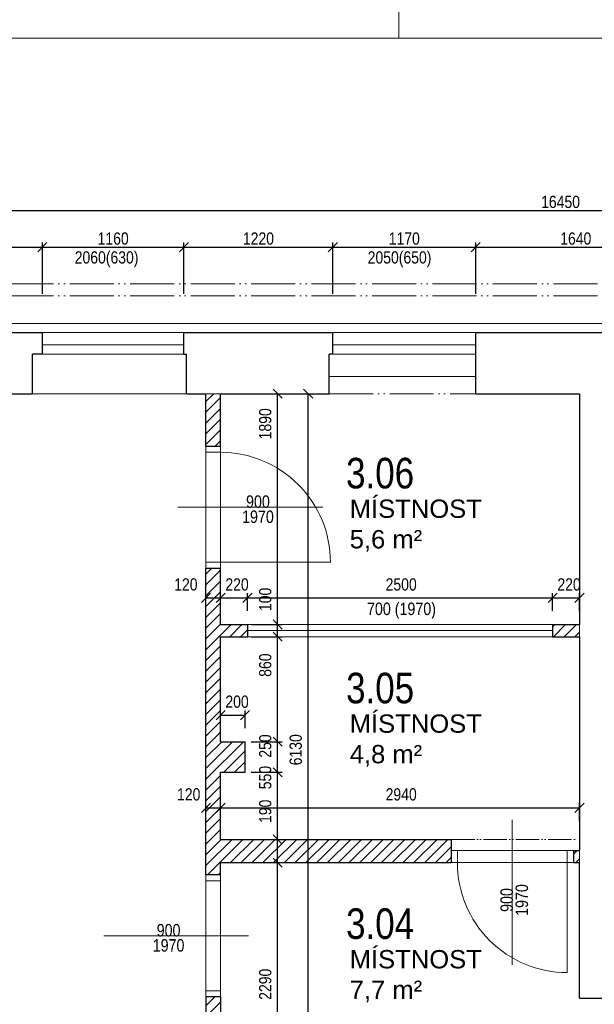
# Model space of a CAD drawing. Header units: millimetres. Extents: x -300958 to -108039, y 30118 to 292543.
# Tile 85 of 256: x -260838 to -256131, y 149320 to 157382. Entities that reach past the tile are written whole.
import ezdxf
from ezdxf.enums import TextEntityAlignment as Align

# ---------------------------------------------------------------- set-up
doc = ezdxf.new("R2010")
doc.units = ezdxf.units.MM
doc.header["$MEASUREMENT"] = 0
doc.linetypes.add('ACAD_ISO05W100', pattern=[33, 24, -3, 0, -3, 0, -3])
doc.layers.get('0').update_dxf_attribs({"lineweight": 13})
doc.layers.get('Defpoints').update_dxf_attribs({"color": 3, "lineweight": 13})
for name, color, linetype, lineweight in [('BOURÁNÍ', 40, 'Continuous', 13), ('dims', 7, 'Continuous', 9), ('dvere', 7, 'Continuous', 9), ('popis', 7, 'Continuous', 9), ('RAMECEK', 7, 'Continuous', 0), ('tenka', 7, 'Continuous', 13), ('texts', 3, 'Continuous', 30), ('walls', 7, 'Continuous', 13)]:
    doc.layers.add(name, color=color, linetype=linetype, lineweight=lineweight)
doc.styles.add('GENERATED_STYLE_8', font='arial.ttf')
doc.styles.get("Standard").update_dxf_attribs({"font": 'txt.shx'})
doc.styles.add('STYLE-0', font='ARIALN.TTF')
doc.dimstyles.new('arch', dxfattribs={"dimscale": 50, "dimtxt": 2.5, "dimasz": 2.5, "dimexe": 1.25, "dimexo": 0.9, "dimtad": 1, "dimdec": 0, "dimtxsty": 'STYLE-0', "dimblk": 'ARCHTICK', "dimcen": 2.5, "dimadec": 0, "dimazin": 0, "dimtfac": 1, "dimtdec": 0, "dimtmove": 2, "dimatfit": 3, "dimldrblk": 'ARCHTICK', "dimfxl": 0, "dimarcsym": 0})

# ---------------------------------------------------------------- blocks, each defined once
blk = doc.blocks.new('*U49')
at = {"layer": 'RAMECEK', "linetype": 'Continuous', "lineweight": 0}
blk.add_line((-5250, -11137.5), (-5250, -10837.5), dxfattribs=at)
at = {"layer": 'RAMECEK', "linetype": 'Continuous', "lineweight": 0, "flags": 128}
blk.add_lwpolyline([(-15750, -11137.5), (15750, -11137.5), (15750, 11137.5), (-15750, 11137.5)], close=True, dxfattribs=at)
blk = doc.blocks.new('_ArchTick')
at = {"color": 0, "linetype": 'ByBlock', "flags": 128}
blk.add_lwpolyline([(-0.5, -0.5), (0.5, 0.5)], dxfattribs=at)
blk = doc.blocks.new('*D391')
at = {"layer": 'Defpoints', "color": 0, "linetype": 'Continuous'}
for p in [(-258992.6, 151688), (-259192.6, 151507.5), (-258992.6, 151507.5)]:
    blk.add_point(p, dxfattribs=at)
at = {"layer": 'dims', "color": 0, "linetype": 'Continuous', "lineweight": -2}
for p, q in [((-259192.6, 151582.5), (-259192.6, 151725.5)), ((-259192.6, 151688), (-258992.6, 151688)), ((-258992.6, 151582.5), (-258992.6, 151725.5))]:
    blk.add_line(p, q, dxfattribs=at)
at = {"layer": 'dims', "color": 0, "linetype": 'Continuous', "lineweight": -2, "xscale": 75, "yscale": 75, "zscale": 75, "rotation": 180}
blk.add_blockref('_ArchTick', (-259192.6, 151688), dxfattribs=at)
at = {"layer": 'dims', "color": 0, "linetype": 'Continuous', "lineweight": -2, "xscale": 75, "yscale": 75, "zscale": 75}
blk.add_blockref('_ArchTick', (-258992.6, 151688), dxfattribs=at)
at = {"layer": 'dims', "color": 0, "linetype": 'Continuous', "insert": (-259057.9, 151797.4), "char_height": 100, "attachment_point": 5, "style": 'STYLE-0'}
blk.add_mtext('200', dxfattribs=at)
blk = doc.blocks.new('*D392')
at = {"layer": 'Defpoints', "color": 0, "linetype": 'Continuous'}
for p in [(-258972.6, 152648), (-259192.6, 152467.5), (-258972.6, 152467.5)]:
    blk.add_point(p, dxfattribs=at)
at = {"layer": 'dims', "color": 0, "linetype": 'Continuous', "lineweight": -2}
for p, q in [((-259192.6, 152542.5), (-259192.6, 152685.5)), ((-259192.6, 152648), (-258972.6, 152648)), ((-258972.6, 152542.5), (-258972.6, 152685.5))]:
    blk.add_line(p, q, dxfattribs=at)
at = {"layer": 'dims', "color": 0, "linetype": 'Continuous', "lineweight": -2, "xscale": 75, "yscale": 75, "zscale": 75, "rotation": 180}
blk.add_blockref('_ArchTick', (-259192.6, 152648), dxfattribs=at)
at = {"layer": 'dims', "color": 0, "linetype": 'Continuous', "lineweight": -2, "xscale": 75, "yscale": 75, "zscale": 75}
blk.add_blockref('_ArchTick', (-258972.6, 152648), dxfattribs=at)
at = {"layer": 'dims', "color": 0, "linetype": 'Continuous', "insert": (-259057.9, 152757.4), "char_height": 100, "attachment_point": 5, "style": 'STYLE-0'}
blk.add_mtext('220', dxfattribs=at)
blk = doc.blocks.new('*D393')
at = {"layer": 'Defpoints', "color": 0, "linetype": 'Continuous'}
for p in [(-256472.6, 152648), (-258972.6, 152467.5), (-256472.6, 152467.5)]:
    blk.add_point(p, dxfattribs=at)
at = {"layer": 'dims', "color": 0, "linetype": 'Continuous', "lineweight": -2}
for p, q in [((-258972.6, 152542.5), (-258972.6, 152685.5)), ((-258972.6, 152648), (-256472.6, 152648)), ((-256472.6, 152542.5), (-256472.6, 152685.5))]:
    blk.add_line(p, q, dxfattribs=at)
at = {"layer": 'dims', "color": 0, "linetype": 'Continuous', "lineweight": -2, "xscale": 75, "yscale": 75, "zscale": 75, "rotation": 180}
blk.add_blockref('_ArchTick', (-258972.6, 152648), dxfattribs=at)
at = {"layer": 'dims', "color": 0, "linetype": 'Continuous', "lineweight": -2, "xscale": 75, "yscale": 75, "zscale": 75}
blk.add_blockref('_ArchTick', (-256472.6, 152648), dxfattribs=at)
at = {"layer": 'dims', "color": 0, "linetype": 'Continuous', "insert": (-257713.2, 152757.4), "char_height": 100, "attachment_point": 5, "style": 'STYLE-0'}
blk.add_mtext('2500', dxfattribs=at)
blk = doc.blocks.new('*D394')
at = {"layer": 'Defpoints', "color": 0, "linetype": 'Continuous'}
for p in [(-256252.6, 152648), (-256472.6, 152467.5), (-256252.6, 152467.5)]:
    blk.add_point(p, dxfattribs=at)
at = {"layer": 'dims', "color": 0, "linetype": 'Continuous', "lineweight": -2}
for p, q in [((-256472.6, 152542.5), (-256472.6, 152685.5)), ((-256472.6, 152648), (-256252.6, 152648)), ((-256252.6, 152542.5), (-256252.6, 152685.5))]:
    blk.add_line(p, q, dxfattribs=at)
at = {"layer": 'dims', "color": 0, "linetype": 'Continuous', "lineweight": -2, "xscale": 75, "yscale": 75, "zscale": 75, "rotation": 180}
blk.add_blockref('_ArchTick', (-256472.6, 152648), dxfattribs=at)
at = {"layer": 'dims', "color": 0, "linetype": 'Continuous', "lineweight": -2, "xscale": 75, "yscale": 75, "zscale": 75}
blk.add_blockref('_ArchTick', (-256252.6, 152648), dxfattribs=at)
at = {"layer": 'dims', "color": 0, "linetype": 'Continuous', "insert": (-256337.9, 152757.4), "char_height": 100, "attachment_point": 5, "style": 'STYLE-0'}
blk.add_mtext('220', dxfattribs=at)
blk = doc.blocks.new('*D398')
at = {"layer": 'Defpoints', "color": 0, "linetype": 'Continuous'}
for p in [(-259017.4, 150480), (-258725.5, 150480), (-258725.5, 148190)]:
    blk.add_point(p, dxfattribs=at)
at = {"layer": 'dims', "color": 0, "linetype": 'Continuous', "lineweight": -2}
for p, q in [((-258942.4, 150480), (-258688, 150480)), ((-258725.5, 148190), (-258725.5, 150480)), ((-258800.5, 148190), (-258763, 148190))]:
    blk.add_line(p, q, dxfattribs=at)
at = {"layer": 'dims', "color": 0, "linetype": 'Continuous', "lineweight": -2, "xscale": 75, "yscale": 75, "zscale": 75}
for p, rotation in [((-258725.5, 150480), 90), ((-258725.5, 148190), 270)]:
    blk.add_blockref('_ArchTick', p, dxfattribs=dict(at, rotation=rotation))
at = {"layer": 'dims', "color": 0, "linetype": 'Continuous', "insert": (-258826.5, 149484.2), "char_height": 100, "attachment_point": 5, "rotation": 90, "style": 'STYLE-0'}
blk.add_mtext('2290', dxfattribs=at)
blk = doc.blocks.new('*D399')
at = {"layer": 'Defpoints', "color": 0, "linetype": 'Continuous'}
for p in [(-259017.4, 151220), (-258725.5, 151220), (-258725.5, 150670)]:
    blk.add_point(p, dxfattribs=at)
at = {"layer": 'dims', "color": 0, "linetype": 'Continuous', "lineweight": -2}
for p, q in [((-258942.4, 151220), (-258688, 151220)), ((-258725.5, 150670), (-258725.5, 151220)), ((-258800.5, 150670), (-258763, 150670))]:
    blk.add_line(p, q, dxfattribs=at)
at = {"layer": 'dims', "color": 0, "linetype": 'Continuous', "lineweight": -2, "xscale": 75, "yscale": 75, "zscale": 75}
for p, rotation in [((-258725.5, 151220), 90), ((-258725.5, 150670), 270)]:
    blk.add_blockref('_ArchTick', p, dxfattribs=dict(at, rotation=rotation))
at = {"layer": 'dims', "color": 0, "linetype": 'Continuous', "insert": (-258826.5, 151176.6), "char_height": 100, "attachment_point": 5, "rotation": 90, "style": 'STYLE-0'}
blk.add_mtext('550', dxfattribs=at)
blk = doc.blocks.new('*D400')
at = {"layer": 'Defpoints', "color": 0, "linetype": 'Continuous'}
for p in [(-259017.4, 150670), (-258725.5, 150670), (-258725.5, 150480)]:
    blk.add_point(p, dxfattribs=at)
at = {"layer": 'dims', "color": 0, "linetype": 'Continuous', "lineweight": -2}
for p, q in [((-258942.4, 150670), (-258688, 150670)), ((-258725.5, 150480), (-258725.5, 150670)), ((-258800.5, 150480), (-258763, 150480))]:
    blk.add_line(p, q, dxfattribs=at)
at = {"layer": 'dims', "color": 0, "linetype": 'Continuous', "lineweight": -2, "xscale": 75, "yscale": 75, "zscale": 75}
for p, rotation in [((-258725.5, 150670), 90), ((-258725.5, 150480), 270)]:
    blk.add_blockref('_ArchTick', p, dxfattribs=dict(at, rotation=rotation))
at = {"layer": 'dims', "color": 0, "linetype": 'Continuous', "insert": (-258826.5, 150900.5), "char_height": 100, "attachment_point": 5, "rotation": 90, "style": 'STYLE-0'}
blk.add_mtext('190', dxfattribs=at)
blk = doc.blocks.new('*D401')
at = {"layer": 'Defpoints', "color": 0, "linetype": 'Continuous'}
for p in [(-259017.4, 151470), (-258725.5, 151470), (-258725.5, 151220)]:
    blk.add_point(p, dxfattribs=at)
at = {"layer": 'dims', "color": 0, "linetype": 'Continuous', "lineweight": -2}
for p, q in [((-258942.4, 151470), (-258688, 151470)), ((-258725.5, 151220), (-258725.5, 151470)), ((-258800.5, 151220), (-258763, 151220))]:
    blk.add_line(p, q, dxfattribs=at)
at = {"layer": 'dims', "color": 0, "linetype": 'Continuous', "lineweight": -2, "xscale": 75, "yscale": 75, "zscale": 75}
for p, rotation in [((-258725.5, 151470), 90), ((-258725.5, 151220), 270)]:
    blk.add_blockref('_ArchTick', p, dxfattribs=dict(at, rotation=rotation))
at = {"layer": 'dims', "color": 0, "linetype": 'Continuous', "insert": (-258826.5, 151434.8), "char_height": 100, "attachment_point": 5, "rotation": 90, "style": 'STYLE-0'}
blk.add_mtext('250', dxfattribs=at)
blk = doc.blocks.new('*D402')
at = {"layer": 'Defpoints', "color": 0, "linetype": 'Continuous'}
for p in [(-259017.4, 152330), (-258725.5, 152330), (-258725.5, 151470)]:
    blk.add_point(p, dxfattribs=at)
at = {"layer": 'dims', "color": 0, "linetype": 'Continuous', "lineweight": -2}
for p, q in [((-258942.4, 152330), (-258688, 152330)), ((-258725.5, 151470), (-258725.5, 152330)), ((-258800.5, 151470), (-258763, 151470))]:
    blk.add_line(p, q, dxfattribs=at)
at = {"layer": 'dims', "color": 0, "linetype": 'Continuous', "lineweight": -2, "xscale": 75, "yscale": 75, "zscale": 75}
for p, rotation in [((-258725.5, 152330), 90), ((-258725.5, 151470), 270)]:
    blk.add_blockref('_ArchTick', p, dxfattribs=dict(at, rotation=rotation))
at = {"layer": 'dims', "color": 0, "linetype": 'Continuous', "insert": (-258826.5, 152097.3), "char_height": 100, "attachment_point": 5, "rotation": 90, "style": 'STYLE-0'}
blk.add_mtext('860', dxfattribs=at)
blk = doc.blocks.new('*D403')
at = {"layer": 'Defpoints', "color": 0, "linetype": 'Continuous'}
for p in [(-259017.4, 152430), (-258725.5, 152430), (-258725.5, 152330)]:
    blk.add_point(p, dxfattribs=at)
at = {"layer": 'dims', "color": 0, "linetype": 'Continuous', "lineweight": -2}
for p, q in [((-258942.4, 152430), (-258688, 152430)), ((-258725.5, 152330), (-258725.5, 152430)), ((-258800.5, 152330), (-258763, 152330))]:
    blk.add_line(p, q, dxfattribs=at)
at = {"layer": 'dims', "color": 0, "linetype": 'Continuous', "lineweight": -2, "xscale": 75, "yscale": 75, "zscale": 75}
for p, rotation in [((-258725.5, 152430), 90), ((-258725.5, 152330), 270)]:
    blk.add_blockref('_ArchTick', p, dxfattribs=dict(at, rotation=rotation))
at = {"layer": 'dims', "color": 0, "linetype": 'Continuous', "insert": (-258826.5, 152635.6), "char_height": 100, "attachment_point": 5, "rotation": 90, "style": 'STYLE-0'}
blk.add_mtext('100', dxfattribs=at)
blk = doc.blocks.new('*D404')
at = {"layer": 'Defpoints', "color": 0, "linetype": 'Continuous'}
for p in [(-259017.4, 154320), (-258725.5, 154320), (-258725.5, 152430)]:
    blk.add_point(p, dxfattribs=at)
at = {"layer": 'dims', "color": 0, "linetype": 'Continuous', "lineweight": -2}
for p, q in [((-258942.4, 154320), (-258688, 154320)), ((-258725.5, 152430), (-258725.5, 154320)), ((-258800.5, 152430), (-258763, 152430))]:
    blk.add_line(p, q, dxfattribs=at)
at = {"layer": 'dims', "color": 0, "linetype": 'Continuous', "lineweight": -2, "xscale": 75, "yscale": 75, "zscale": 75}
for p, rotation in [((-258725.5, 154320), 90), ((-258725.5, 152430), 270)]:
    blk.add_blockref('_ArchTick', p, dxfattribs=dict(at, rotation=rotation))
at = {"layer": 'dims', "color": 0, "linetype": 'Continuous', "insert": (-258826.5, 154073.3), "char_height": 100, "attachment_point": 5, "rotation": 90, "style": 'STYLE-0'}
blk.add_mtext('1890', dxfattribs=at)
blk = doc.blocks.new('*D407')
at = {"layer": 'Defpoints', "color": 0, "linetype": 'Continuous'}
for p in [(-256252.6, 150928.9), (-259192.6, 150748.4), (-256252.6, 150748.4)]:
    blk.add_point(p, dxfattribs=at)
at = {"layer": 'dims', "color": 0, "linetype": 'Continuous', "lineweight": -2}
for p, q in [((-259192.6, 150823.4), (-259192.6, 150966.4)), ((-256252.6, 150823.4), (-256252.6, 150966.4)), ((-259192.6, 150928.9), (-256252.6, 150928.9))]:
    blk.add_line(p, q, dxfattribs=at)
at = {"layer": 'dims', "color": 0, "linetype": 'Continuous', "lineweight": -2, "xscale": 75, "yscale": 75, "zscale": 75, "rotation": 180}
blk.add_blockref('_ArchTick', (-259192.6, 150928.9), dxfattribs=at)
at = {"layer": 'dims', "color": 0, "linetype": 'Continuous', "lineweight": -2, "xscale": 75, "yscale": 75, "zscale": 75}
blk.add_blockref('_ArchTick', (-256252.6, 150928.9), dxfattribs=at)
at = {"layer": 'dims', "color": 0, "linetype": 'Continuous', "insert": (-257713.2, 151038.3), "char_height": 100, "attachment_point": 5, "style": 'STYLE-0'}
blk.add_mtext('2940', dxfattribs=at)
blk = doc.blocks.new('*D408')
at = {"layer": 'Defpoints', "color": 0, "linetype": 'Continuous'}
for p in [(-259192.6, 150928.9), (-259312.6, 150748.4), (-259192.6, 150748.4)]:
    blk.add_point(p, dxfattribs=at)
at = {"layer": 'dims', "color": 0, "linetype": 'Continuous', "lineweight": -2}
for p, q in [((-259312.6, 150823.4), (-259312.6, 150966.4)), ((-259192.6, 150823.4), (-259192.6, 150966.4)), ((-259312.6, 150928.9), (-259192.6, 150928.9))]:
    blk.add_line(p, q, dxfattribs=at)
at = {"layer": 'dims', "color": 0, "linetype": 'Continuous', "lineweight": -2, "xscale": 75, "yscale": 75, "zscale": 75, "rotation": 180}
blk.add_blockref('_ArchTick', (-259312.6, 150928.9), dxfattribs=at)
at = {"layer": 'dims', "color": 0, "linetype": 'Continuous', "lineweight": -2, "xscale": 75, "yscale": 75, "zscale": 75}
blk.add_blockref('_ArchTick', (-259192.6, 150928.9), dxfattribs=at)
at = {"layer": 'dims', "color": 0, "linetype": 'Continuous', "insert": (-259453.8, 151038.3), "char_height": 100, "attachment_point": 5, "style": 'STYLE-0'}
blk.add_mtext('120', dxfattribs=at)
blk = doc.blocks.new('*D443')
at = {"layer": 'Defpoints', "color": 0, "linetype": 'Continuous'}
for p in [(-259192.6, 152648), (-259312.6, 152467.5), (-259192.6, 152467.5)]:
    blk.add_point(p, dxfattribs=at)
at = {"layer": 'dims', "color": 0, "linetype": 'Continuous', "lineweight": -2}
for p, q in [((-259312.6, 152542.5), (-259312.6, 152685.5)), ((-259312.6, 152648), (-259192.6, 152648)), ((-259192.6, 152542.5), (-259192.6, 152685.5))]:
    blk.add_line(p, q, dxfattribs=at)
at = {"layer": 'dims', "color": 0, "linetype": 'Continuous', "lineweight": -2, "xscale": 75, "yscale": 75, "zscale": 75, "rotation": 180}
blk.add_blockref('_ArchTick', (-259312.6, 152648), dxfattribs=at)
at = {"layer": 'dims', "color": 0, "linetype": 'Continuous', "lineweight": -2, "xscale": 75, "yscale": 75, "zscale": 75}
blk.add_blockref('_ArchTick', (-259192.6, 152648), dxfattribs=at)
at = {"layer": 'dims', "color": 0, "linetype": 'Continuous', "insert": (-259477, 152757.4), "char_height": 100, "attachment_point": 5, "style": 'STYLE-0'}
blk.add_mtext('120', dxfattribs=at)
blk = doc.blocks.new('*D444')
at = {"layer": 'Defpoints', "color": 0, "linetype": 'Continuous'}
for p in [(-258767.4, 154320), (-258475.5, 154320), (-258475.5, 148190)]:
    blk.add_point(p, dxfattribs=at)
at = {"layer": 'dims', "color": 0, "linetype": 'Continuous', "lineweight": -2}
for p, q in [((-258692.4, 154320), (-258438, 154320)), ((-258475.5, 148190), (-258475.5, 154320)), ((-258400.5, 148190), (-258438, 148190))]:
    blk.add_line(p, q, dxfattribs=at)
at = {"layer": 'dims', "color": 0, "linetype": 'Continuous', "lineweight": -2, "xscale": 75, "yscale": 75, "zscale": 75}
for p, rotation in [((-258475.5, 154320), 90), ((-258475.5, 148190), 270)]:
    blk.add_blockref('_ArchTick', p, dxfattribs=dict(at, rotation=rotation))
at = {"layer": 'dims', "color": 0, "linetype": 'Continuous', "insert": (-258576.5, 151404.2), "char_height": 100, "attachment_point": 5, "rotation": 90, "style": 'STYLE-0'}
blk.add_mtext('6130', dxfattribs=at)
blk = doc.blocks.new('*D699')
at = {"layer": 'Defpoints', "color": 0, "linetype": 'Continuous'}
for p in [(-260652.6, 155520), (-264632.6, 155061.4), (-260652.6, 155061.4)]:
    blk.add_point(p, dxfattribs=at)
at = {"layer": 'dims', "color": 0, "linetype": 'Continuous', "lineweight": -2}
for p, q in [((-264632.6, 155136.4), (-264632.6, 155557.5)), ((-260652.6, 155136.4), (-260652.6, 155557.5)), ((-264632.6, 155520), (-260652.6, 155520))]:
    blk.add_line(p, q, dxfattribs=at)
at = {"layer": 'dims', "color": 0, "linetype": 'Continuous', "lineweight": -2, "xscale": 75, "yscale": 75, "zscale": 75, "rotation": 180}
blk.add_blockref('_ArchTick', (-264632.6, 155520), dxfattribs=at)
at = {"layer": 'dims', "color": 0, "linetype": 'Continuous', "lineweight": -2, "xscale": 75, "yscale": 75, "zscale": 75}
blk.add_blockref('_ArchTick', (-260652.6, 155520), dxfattribs=at)
at = {"layer": 'dims', "color": 0, "linetype": 'Continuous', "insert": (-262642.6, 155589.8), "char_height": 100, "attachment_point": 5, "style": 'STYLE-0'}
blk.add_mtext('3980', dxfattribs=at)
blk = doc.blocks.new('*D700')
at = {"layer": 'Defpoints', "color": 0, "linetype": 'Continuous'}
for p in [(-259492.6, 155520), (-260652.6, 155061.4), (-259492.6, 155061.4)]:
    blk.add_point(p, dxfattribs=at)
at = {"layer": 'dims', "color": 0, "linetype": 'Continuous', "lineweight": -2}
for p, q in [((-260652.6, 155136.4), (-260652.6, 155557.5)), ((-259492.6, 155136.4), (-259492.6, 155557.5)), ((-260652.6, 155520), (-259492.6, 155520))]:
    blk.add_line(p, q, dxfattribs=at)
at = {"layer": 'dims', "color": 0, "linetype": 'Continuous', "lineweight": -2, "xscale": 75, "yscale": 75, "zscale": 75, "rotation": 180}
blk.add_blockref('_ArchTick', (-260652.6, 155520), dxfattribs=at)
at = {"layer": 'dims', "color": 0, "linetype": 'Continuous', "lineweight": -2, "xscale": 75, "yscale": 75, "zscale": 75}
blk.add_blockref('_ArchTick', (-259492.6, 155520), dxfattribs=at)
at = {"layer": 'dims', "color": 0, "linetype": 'Continuous', "insert": (-260072.6, 155589.8), "char_height": 100, "attachment_point": 5, "style": 'STYLE-0'}
blk.add_mtext('1160', dxfattribs=at)
blk = doc.blocks.new('*D701')
at = {"layer": 'Defpoints', "color": 0, "linetype": 'Continuous'}
for p in [(-258272.6, 155520), (-259492.6, 155061.4), (-258272.6, 155061.4)]:
    blk.add_point(p, dxfattribs=at)
at = {"layer": 'dims', "color": 0, "linetype": 'Continuous', "lineweight": -2}
for p, q in [((-259492.6, 155136.4), (-259492.6, 155557.5)), ((-258272.6, 155136.4), (-258272.6, 155557.5)), ((-259492.6, 155520), (-258272.6, 155520))]:
    blk.add_line(p, q, dxfattribs=at)
at = {"layer": 'dims', "color": 0, "linetype": 'Continuous', "lineweight": -2, "xscale": 75, "yscale": 75, "zscale": 75, "rotation": 180}
blk.add_blockref('_ArchTick', (-259492.6, 155520), dxfattribs=at)
at = {"layer": 'dims', "color": 0, "linetype": 'Continuous', "lineweight": -2, "xscale": 75, "yscale": 75, "zscale": 75}
blk.add_blockref('_ArchTick', (-258272.6, 155520), dxfattribs=at)
at = {"layer": 'dims', "color": 0, "linetype": 'Continuous', "insert": (-258882.6, 155589.8), "char_height": 100, "attachment_point": 5, "style": 'STYLE-0'}
blk.add_mtext('1220', dxfattribs=at)
blk = doc.blocks.new('*D702')
at = {"layer": 'Defpoints', "color": 0, "linetype": 'Continuous'}
for p in [(-257102.6, 155520), (-258272.6, 155061.4), (-257102.6, 155061.4)]:
    blk.add_point(p, dxfattribs=at)
at = {"layer": 'dims', "color": 0, "linetype": 'Continuous', "lineweight": -2}
for p, q in [((-258272.6, 155136.4), (-258272.6, 155557.5)), ((-257102.6, 155136.4), (-257102.6, 155557.5)), ((-258272.6, 155520), (-257102.6, 155520))]:
    blk.add_line(p, q, dxfattribs=at)
at = {"layer": 'dims', "color": 0, "linetype": 'Continuous', "lineweight": -2, "xscale": 75, "yscale": 75, "zscale": 75, "rotation": 180}
blk.add_blockref('_ArchTick', (-258272.6, 155520), dxfattribs=at)
at = {"layer": 'dims', "color": 0, "linetype": 'Continuous', "lineweight": -2, "xscale": 75, "yscale": 75, "zscale": 75}
blk.add_blockref('_ArchTick', (-257102.6, 155520), dxfattribs=at)
at = {"layer": 'dims', "color": 0, "linetype": 'Continuous', "insert": (-257687.6, 155589.8), "char_height": 100, "attachment_point": 5, "style": 'STYLE-0'}
blk.add_mtext('1170', dxfattribs=at)
blk = doc.blocks.new('*D703')
at = {"layer": 'Defpoints', "color": 0, "linetype": 'Continuous'}
for p in [(-248182.6, 155820), (-264632.6, 155061.4), (-248182.6, 155061.4)]:
    blk.add_point(p, dxfattribs=at)
at = {"layer": 'dims', "color": 0, "linetype": 'Continuous', "lineweight": -2}
for p, q in [((-264632.6, 155136.4), (-264632.6, 155857.5)), ((-248182.6, 155136.4), (-248182.6, 155857.5)), ((-264632.6, 155820), (-248182.6, 155820))]:
    blk.add_line(p, q, dxfattribs=at)
at = {"layer": 'dims', "color": 0, "linetype": 'Continuous', "lineweight": -2, "xscale": 75, "yscale": 75, "zscale": 75, "rotation": 180}
blk.add_blockref('_ArchTick', (-264632.6, 155820), dxfattribs=at)
at = {"layer": 'dims', "color": 0, "linetype": 'Continuous', "lineweight": -2, "xscale": 75, "yscale": 75, "zscale": 75}
blk.add_blockref('_ArchTick', (-248182.6, 155820), dxfattribs=at)
at = {"layer": 'dims', "color": 0, "linetype": 'Continuous', "insert": (-256407.6, 155889.8), "char_height": 100, "attachment_point": 5, "style": 'STYLE-0'}
blk.add_mtext('16450', dxfattribs=at)
blk = doc.blocks.new('*D704')
at = {"layer": 'Defpoints', "color": 0, "linetype": 'Continuous'}
for p in [(-255462.6, 155520), (-257102.6, 155061.4), (-255462.6, 155061.4)]:
    blk.add_point(p, dxfattribs=at)
at = {"layer": 'dims', "color": 0, "linetype": 'Continuous', "lineweight": -2}
for p, q in [((-257102.6, 155136.4), (-257102.6, 155557.5)), ((-255462.6, 155136.4), (-255462.6, 155557.5)), ((-257102.6, 155520), (-255462.6, 155520))]:
    blk.add_line(p, q, dxfattribs=at)
at = {"layer": 'dims', "color": 0, "linetype": 'Continuous', "lineweight": -2, "xscale": 75, "yscale": 75, "zscale": 75, "rotation": 180}
blk.add_blockref('_ArchTick', (-257102.6, 155520), dxfattribs=at)
at = {"layer": 'dims', "color": 0, "linetype": 'Continuous', "lineweight": -2, "xscale": 75, "yscale": 75, "zscale": 75}
blk.add_blockref('_ArchTick', (-255462.6, 155520), dxfattribs=at)
at = {"layer": 'dims', "color": 0, "linetype": 'Continuous', "insert": (-256282.6, 155589.8), "char_height": 100, "attachment_point": 5, "style": 'STYLE-0'}
blk.add_mtext('1640', dxfattribs=at)

msp = doc.modelspace()

# ---------------------------------------------------------------- hatches: boundary and pattern name
at = {"layer": 'BOURÁNÍ', "linetype": 'Continuous'}
h = msp.add_hatch(dxfattribs=at)
h.set_pattern_fill('ANSI31', color=256, scale=500, style=0)
h.paths.add_polyline_path([(-259192.6, 154320), (-259312.6, 154320), (-259312.6, 153890), (-259192.6, 153890)])
h.paths.add_polyline_path([(-259192.6, 152890), (-259312.6, 152890), (-259312.6, 150380), (-259192.6, 150380), (-259192.6, 150480), (-257302.6, 150480), (-257302.6, 150670), (-259192.6, 150670), (-259192.6, 151220), (-258992.6, 151220), (-258992.6, 151470), (-259192.6, 151470), (-259192.6, 152330), (-258972.6, 152330), (-258972.6, 152430), (-259192.6, 152430)])
h.paths.add_polyline_path([(-256302.6, 150480), (-256252.6, 150480), (-256252.6, 150580), (-256302.6, 150580)])
h = msp.add_hatch(dxfattribs=at)
h.set_pattern_fill('ANSI31', color=256, scale=500, style=0)
h.paths.add_polyline_path([(-256472.6, 152430), (-256472.6, 152330), (-256252.6, 152330), (-256252.6, 152430)])
h = msp.add_hatch(dxfattribs=at)
h.set_pattern_fill('ANSI31', color=256, scale=500, style=0)
h.paths.add_polyline_path([(-259192.6, 149380), (-259312.6, 149380), (-259312.6, 148190), (-259192.6, 148190)])

# ---------------------------------------------------------------- linework, layer by layer
for p, q in [((-260652.6, 154720), (-259492.6, 154720)), ((-258272.6, 154720), (-257102.6, 154720)), ((-260652.6, 154645), (-259492.6, 154645)), ((-258272.6, 154645), (-257102.6, 154645)), ((-259312.6, 152890), (-259312.6, 153890)), ((-259192.6, 153840), (-259312.6, 153840)), ((-259192.6, 152890), (-259192.6, 153890)), ((-259192.6, 152940), (-259312.6, 152940)), ((-258972.6, 152430), (-256472.6, 152430)), ((-258972.6, 152380), (-256472.6, 152380)), ((-258972.6, 152330), (-256472.6, 152330)), ((-257302.6, 150580), (-256302.6, 150580)), ((-257252.6, 150580), (-257252.6, 150480)), ((-256352.6, 150580), (-256352.6, 150480)), ((-257302.6, 150480), (-256302.6, 150480)), ((-259312.6, 149380), (-259312.6, 150380)), ((-259192.6, 149380), (-259192.6, 150380)), ((-259192.6, 150330), (-259312.6, 150330)), ((-259192.6, 149430), (-259312.6, 149430))]:
    msp.add_line(p, q, dxfattribs=at)
at = {"layer": 'BOURÁNÍ', "linetype": 'Continuous', "lineweight": 30}
for p, q in [((-259312.6, 153890), (-259312.6, 154320)), ((-259312.6, 153890), (-259312.6, 154320)), ((-259192.6, 153890), (-259192.6, 154320)), ((-259192.6, 153890), (-259192.6, 154320)), ((-259312.6, 153890), (-259192.6, 153890)), ((-259312.6, 152890), (-259192.6, 152890)), ((-259312.6, 150380), (-259312.6, 152890)), ((-259312.6, 150380), (-259312.6, 152890)), ((-259192.6, 152430), (-259192.6, 152890)), ((-259192.6, 152430), (-259192.6, 152890)), ((-259192.6, 152430), (-258972.6, 152430)), ((-258972.6, 152430), (-258972.6, 152330)), ((-256472.6, 152430), (-256472.6, 152330)), ((-256472.6, 152430), (-256252.6, 152430)), ((-259192.6, 151470), (-259192.6, 152330)), ((-259192.6, 152330), (-258972.6, 152330)), ((-259192.6, 151470), (-259192.6, 152330)), ((-256472.6, 152330), (-256252.6, 152330)), ((-259192.6, 151470), (-258992.6, 151470)), ((-259192.6, 151470), (-258992.6, 151470)), ((-258992.6, 151220), (-258992.6, 151470)), ((-258992.6, 151220), (-258992.6, 151470)), ((-259192.6, 150670), (-259192.6, 151220)), ((-259192.6, 151220), (-258992.6, 151220)), ((-259192.6, 151220), (-258992.6, 151220)), ((-259192.6, 150670), (-259192.6, 151220)), ((-259192.6, 150670), (-259192.6, 151220)), ((-259192.6, 150670), (-257302.6, 150670)), ((-259192.6, 150670), (-257302.6, 150670)), ((-259192.6, 150670), (-257302.6, 150670)), ((-257302.6, 150670), (-257302.6, 150480)), ((-256302.6, 150580), (-256252.6, 150580)), ((-256302.6, 150580), (-256302.6, 150480)), ((-259192.6, 150380), (-259192.6, 150480)), ((-259192.6, 150480), (-257302.6, 150480)), ((-259192.6, 150480), (-257302.6, 150480)), ((-259192.6, 150380), (-259192.6, 150480)), ((-259192.6, 150480), (-257302.6, 150480)), ((-259192.6, 150380), (-259192.6, 150480)), ((-256302.6, 150480), (-256252.6, 150480)), ((-259192.6, 150380), (-259312.6, 150380)), ((-259192.6, 149380), (-259312.6, 149380)), ((-259312.6, 149380), (-259312.6, 148190)), ((-259192.6, 149380), (-259192.6, 148190))]:
    msp.add_line(p, q, dxfattribs=at)
at = {"layer": 'BOURÁNÍ', "linetype": 'ACAD_ISO05W100', "ltscale": 8}
msp.add_line((-257302.6, 150670), (-256252.6, 150670), dxfattribs=at)
at = {"layer": 'BOURÁNÍ', "linetype": 'Continuous', "flags": 128}
for points in [[(-259192.6, 152940), (-258292.6, 152940), (-259192.6, 152940), (-258292.6, 152940, 0.414214), (-259192.6, 153840)], [(-256352.6, 150480), (-256352.6, 149580), (-256352.6, 150480), (-256352.6, 149580, -0.414214), (-257252.6, 150480)]]:
    msp.add_lwpolyline(points, format="xyb", dxfattribs=at)
at = {"layer": 'dvere', "linetype": 'Continuous'}
for p, q in [((-259542.6, 153390), (-258355.3, 153390)), ((-256802.6, 150830), (-256802.6, 149642.7)), ((-258962.6, 149880), (-260149.9, 149880))]:
    msp.add_line(p, q, dxfattribs=at)
at = {"layer": 'tenka', "linetype": 'Continuous'}
for p, q in [((-260652.6, 154820), (-259492.6, 154820)), ((-258272.6, 154820), (-257102.6, 154820)), ((-258302.6, 154460), (-257102.6, 154460)), ((-260732.6, 154320), (-259472.6, 154320)), ((-259312.6, 154320), (-259192.6, 154320)), ((-256252.6, 152430), (-256252.6, 152330)), ((-256252.6, 150480), (-256252.6, 150580))]:
    msp.add_line(p, q, dxfattribs=at)
at = {"layer": 'tenka', "linetype": 'ACAD_ISO05W100', "ltscale": 15}
msp.add_line((-258302.6, 154320), (-257102.6, 154320), dxfattribs=at)
at = {"layer": 'tenka', "linetype": 'ACAD_ISO05W100', "ltscale": 15, "flags": 128}
for points in [[(-248182.6, 155220), (-265032.6, 155220), (-265032.6, 136970), (-256982.6, 136970), (-256982.6, 138140), (-248282.6, 138140)], [(-248182.6, 155120), (-264932.6, 155120), (-264932.6, 137070), (-257082.6, 137070), (-257082.6, 138240), (-248282.6, 138240)]]:
    msp.add_lwpolyline(points, dxfattribs=at)
at = {"layer": 'tenka', "linetype": 'Continuous', "flags": 128}
msp.add_lwpolyline([(-248182.6, 154895), (-264707.6, 154895), (-264707.6, 137295), (-257307.6, 137295), (-257307.6, 138465), (-248282.6, 138465)], dxfattribs=at)
at = {"layer": 'walls', "linetype": 'Continuous', "lineweight": 30}
for p, q in [((-260652.6, 154645), (-260652.6, 154820)), ((-259492.6, 154645), (-259492.6, 154820)), ((-258272.6, 154645), (-258272.6, 154820)), ((-257102.6, 154320), (-257102.6, 154820)), ((-260732.6, 154320), (-260732.6, 154645)), ((-260652.6, 154645), (-260732.6, 154645)), ((-259492.6, 154645), (-259472.6, 154645)), ((-259472.6, 154320), (-259472.6, 154645)), ((-258302.6, 154320), (-258302.6, 154645)), ((-258272.6, 154645), (-258302.6, 154645)), ((-264132.6, 154320), (-260732.6, 154320)), ((-259472.6, 154320), (-259312.6, 154320)), ((-259192.6, 154320), (-258302.6, 154320)), ((-257102.6, 154320), (-256252.6, 154320)), ((-256252.6, 154320), (-256252.6, 152430)), ((-256252.6, 152330), (-256252.6, 150580)), ((-256252.6, 149370), (-256252.6, 150480)), ((-256252.6, 149370), (-255862.6, 149370))]:
    msp.add_line(p, q, dxfattribs=at)
at = {"layer": 'walls', "linetype": 'Continuous', "lineweight": 30, "flags": 128}
for points in [[(-263032.6, 154820), (-260652.6, 154820)], [(-259492.6, 154820), (-258272.6, 154820)], [(-257102.6, 154820), (-255462.6, 154820)]]:
    msp.add_lwpolyline(points, dxfattribs=at)

# ---------------------------------------------------------------- block references
at = {"layer": 'RAMECEK', "linetype": 'Continuous', "lineweight": 0}
for p in [(-252482.6, 168370), (-252482.6, 146095)]:
    msp.add_blockref('*U49', p, dxfattribs=at)

# ---------------------------------------------------------------- texts
at = {"layer": 'dims', "linetype": 'Continuous', "style": 'STYLE-0'}
for s, p in [('2060(630)', (-260126.6, 155435.9)), ('2050(650)', (-257726.6, 155435.9))]:
    msp.add_text(s, height=100, dxfattribs=at).set_placement(p, align=Align.MIDDLE_CENTER)
at = {"layer": 'dims', "linetype": 'Continuous', "insert": (-257710.6, 152543), "char_height": 102, "attachment_point": 5, "line_spacing_factor": 0.72871, "style": 'STYLE-0'}
msp.add_mtext('700 (1970)', dxfattribs=at)
at = {"layer": 'dvere', "linetype": 'Continuous', "char_height": 102, "attachment_point": 5, "line_spacing_factor": 0.72871, "style": 'STYLE-0'}
for insert in [(-258886.5, 153373.7), (-259618.7, 149863.7)]:
    msp.add_mtext('900\\P1970', dxfattribs=dict(at, insert=insert))
at = {"layer": 'dvere', "linetype": 'Continuous', "insert": (-256786.3, 150173.9), "char_height": 102, "attachment_point": 5, "rotation": 90, "line_spacing_factor": 0.72871, "style": 'STYLE-0'}
msp.add_mtext('900\\P1970', dxfattribs=at)
at = {"layer": 'popis', "linetype": 'Continuous', "char_height": 150, "width": 1303.837, "attachment_point": 1, "style": 'GENERATED_STYLE_8'}
for s, insert in [('\\A1;MÍSTNOST \\P5,6 m²', (-258134.8, 153453.3)), ('\\A1;MÍSTNOST \\P4,8 m²', (-258134.8, 151693.6)), ('\\A1;MÍSTNOST \\P7,7 m²', (-258134.8, 149764.2))]:
    msp.add_mtext(s, dxfattribs=dict(at, insert=insert))
at = {"layer": 'texts', "linetype": 'Continuous', "lineweight": 0, "char_height": 250, "width": 788.673, "attachment_point": 5}
for s, insert in [('\\fArial Narrow|b0|i0|c238|p39;3.06', (-257885.7, 153667.7)), ('\\fArial Narrow|b0|i0|c238|p39;3.05', (-257885.7, 151908)), ('\\fArial Narrow|b0|i0|c238|p39;3.04', (-257885.7, 149978.6))]:
    msp.add_mtext(s, dxfattribs=dict(at, insert=insert))

# ---------------------------------------------------------------- dimensions: what is measured, and where the dimension line sits
at = {"layer": 'dims', "linetype": 'Continuous'}
for base, p1, p2, picture, middle in [((-248182.6, 155820), (-264632.6, 155061.4), (-248182.6, 155061.4), '*D703', (-256407.6, 155889.8)), ((-260652.6, 155520), (-264632.6, 155061.4), (-260652.6, 155061.4), '*D699', (-262642.6, 155589.8)), ((-259492.6, 155520), (-260652.6, 155061.4), (-259492.6, 155061.4), '*D700', (-260072.6, 155589.8)), ((-258272.6, 155520), (-259492.6, 155061.4), (-258272.6, 155061.4), '*D701', (-258882.6, 155589.8)), ((-257102.6, 155520), (-258272.6, 155061.4), (-257102.6, 155061.4), '*D702', (-257687.6, 155589.8)), ((-255462.6, 155520), (-257102.6, 155061.4), (-255462.6, 155061.4), '*D704', (-256282.6, 155589.8))]:
    dim = msp.add_linear_dim(base=base, p1=p1, p2=p2, dimstyle='arch', override={"dimtxt": 2, "dimasz": 1.5, "dimexe": 0.75, "dimexo": 1.5, "dimgap": 0.375, "dimcen": 0.05}, dxfattribs=at)
    dim.commit()
    dim.dimension.update_dxf_attribs({"geometry": picture, "text_midpoint": middle})
for base, p1, p2, picture, middle in [((-258725.5, 154320), (-258725.5, 152430), (-259017.4, 154320), '*D404', (-258826.5, 154073.3)), ((-258475.5, 154320), (-258475.5, 148190), (-258767.4, 154320), '*D444', (-258576.5, 151404.2)), ((-258725.5, 152430), (-258725.5, 152330), (-259017.4, 152430), '*D403', (-258826.5, 152635.6)), ((-258725.5, 152330), (-258725.5, 151470), (-259017.4, 152330), '*D402', (-258826.5, 152097.3)), ((-258725.5, 151470), (-258725.5, 151220), (-259017.4, 151470), '*D401', (-258826.5, 151434.8)), ((-258725.5, 151220), (-258725.5, 150670), (-259017.4, 151220), '*D399', (-258826.5, 151176.6)), ((-258725.5, 150670), (-258725.5, 150480), (-259017.4, 150670), '*D400', (-258826.5, 150900.5)), ((-258725.5, 150480), (-258725.5, 148190), (-259017.4, 150480), '*D398', (-258826.5, 149484.2))]:
    dim = msp.add_linear_dim(base=base, p1=p1, p2=p2, angle=90, dimstyle='arch', override={"dimtxt": 2, "dimasz": 1.5, "dimexe": 0.75, "dimexo": 1.5, "dimgap": 0.375, "dimcen": 0.05}, dxfattribs=at)
    dim.commit()
    dim.dimension.update_dxf_attribs({"geometry": picture, "text_midpoint": middle, "dimtype": 160})
for base, p1, p2, picture, middle in [((-259192.6, 152648), (-259312.6, 152467.5), (-259192.6, 152467.5), '*D443', (-259477, 152757.4)), ((-258972.6, 152648), (-259192.6, 152467.5), (-258972.6, 152467.5), '*D392', (-259057.9, 152757.4)), ((-256472.6, 152648), (-258972.6, 152467.5), (-256472.6, 152467.5), '*D393', (-257713.2, 152757.4)), ((-256252.6, 152648), (-256472.6, 152467.5), (-256252.6, 152467.5), '*D394', (-256337.9, 152757.4)), ((-258992.6, 151688), (-259192.6, 151507.5), (-258992.6, 151507.5), '*D391', (-259057.9, 151797.4)), ((-259192.6, 150928.9), (-259312.6, 150748.4), (-259192.6, 150748.4), '*D408', (-259453.8, 151038.3)), ((-256252.6, 150928.9), (-259192.6, 150748.4), (-256252.6, 150748.4), '*D407', (-257713.2, 151038.3))]:
    dim = msp.add_linear_dim(base=base, p1=p1, p2=p2, dimstyle='arch', override={"dimtxt": 2, "dimasz": 1.5, "dimexe": 0.75, "dimexo": 1.5, "dimgap": 0.375, "dimcen": 0.05}, dxfattribs=at)
    dim.commit()
    dim.dimension.update_dxf_attribs({"geometry": picture, "text_midpoint": middle, "dimtype": 160})

doc.saveas('drawing.dxf')
